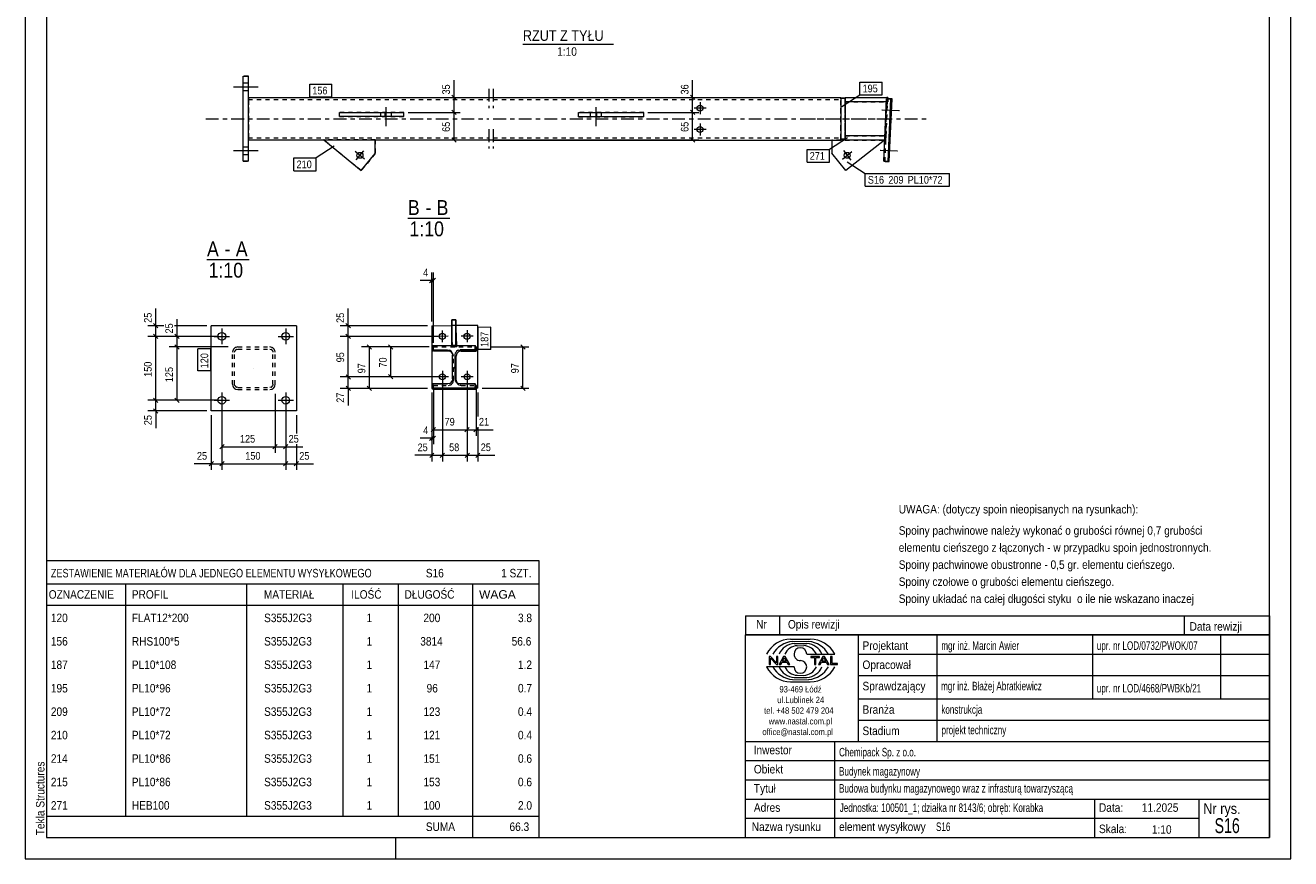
# Model space of a CAD drawing. Header units: millimetres. Extents: x 0 to 297, y 0 to 420.
# Tile 1 of 2: x 0 to 297, y 0 to 196. Entities that reach past the tile are written whole.
import ezdxf

# ---------------------------------------------------------------- set-up
doc = ezdxf.new("R2010")
doc.units = ezdxf.units.MM
for name, pattern in [('XKITLINE00', [0]), ('XKITLINE01', [4, 1, -1, 1, -1]), ('XKITLINE03', [6, 3, -1, 1, -1])]:
    doc.linetypes.add(name, pattern=pattern)
for name, color, linetype, lineweight in [('Arkusz rysunku', 3, 'Continuous', 0), ('Element', 2, 'Continuous', 0), ('Inny typ obiektu', 7, 'Continuous', 0), ('Wymiar', 4, 'Continuous', 0), ('Znak elementu', 2, 'Continuous', 0), ('Śruba', 3, 'Continuous', 0)]:
    doc.layers.add(name, color=color, linetype=linetype, lineweight=lineweight)
doc.styles.add('ARIAL', font='ARIAL.TTF')

msp = doc.modelspace()

# ---------------------------------------------------------------- linework, layer by layer
at = {"layer": 'Arkusz rysunku', "linetype": 'XKITLINE00', "lineweight": 0}
for p, q in [((0, 420), (0, 0)), ((297, 0), (297, 420)), ((5, 415), (5, 5)), ((292, 5), (292, 415)), ((5, 5), (292, 5)), ((87, 0), (87, 5)), ((0, 0), (297, 0))]:
    msp.add_line(p, q, dxfattribs=at)
at = {"layer": 'Element', "linetype": 'XKITLINE00', "lineweight": 0}
for p, q in [((51.15, 163.63), (51.15, 183.63)), ((51.15, 183.63), (52.35, 183.63)), ((51.15, 183.63), (51.15, 183.63)), ((52.35, 163.63), (52.35, 183.63)), ((52.35, 183.63), (52.35, 183.63)), ((52.35, 178.63), (108.83, 178.63)), ((109.83, 178.62), (191.44, 178.61)), ((191.44, 178.61), (191.44, 178.61)), ((191.44, 178.61), (191.44, 178.52)), ((191.44, 178.52), (191.44, 178.41)), ((191.44, 178.41), (191.44, 178)), ((191.44, 178.41), (192.44, 178.41)), ((191.44, 178.41), (191.44, 178.41)), ((192.44, 177.61), (192.44, 178.61)), ((192.44, 178.61), (202.19, 178.61)), ((201.5, 163.63), (202.17, 178.32)), ((202.17, 178.32), (203.17, 178.28)), ((202.19, 178.61), (202.18, 178.32)), ((202.46, 178.61), (202.19, 178.61)), ((202.46, 178.61), (202.44, 178.31)), ((202.5, 163.58), (203.17, 178.28)), ((202.78, 163.57), (203.45, 178.26)), ((203.17, 178.28), (203.45, 178.26)), ((191.44, 178), (191.43, 169.23)), ((192.44, 177.61), (192.43, 169.61)), ((192.44, 177.61), (192.44, 177.61)), ((202.14, 177.61), (192.44, 177.61)), ((73.78, 174.11), (73.78, 175.11)), ((73.78, 175.11), (84.44, 175.11)), ((84.44, 174.11), (73.78, 174.11)), ((84.44, 174.11), (84.44, 175.11)), ((84.44, 175.11), (88.83, 175.11)), ((88.83, 174.11), (84.44, 174.11)), ((88.83, 174.11), (88.83, 175.11)), ((88.83, 175.11), (88.83, 175.11)), ((88.83, 174.11), (88.83, 174.11)), ((129.83, 174.1), (129.83, 175.1)), ((129.83, 175.1), (134.14, 175.1)), ((129.83, 175.1), (129.83, 175.1)), ((134.14, 174.1), (129.83, 174.1)), ((129.83, 174.1), (129.83, 174.1)), ((134.14, 174.1), (134.14, 175.1)), ((134.14, 175.1), (145.15, 175.1)), ((145.15, 174.1), (134.14, 174.1)), ((145.15, 174.1), (145.15, 175.1)), ((201.77, 169.61), (192.44, 169.61)), ((192.44, 169.61), (192.44, 168.61)), ((52.35, 168.63), (108.83, 168.63)), ((70.05, 168.63), (78.83, 161.44)), ((82.13, 165.46), (82.13, 168.63)), ((109.83, 168.62), (191.43, 168.61)), ((189.33, 168.61), (189.33, 165.52)), ((191.43, 169.23), (191.43, 168.81)), ((192.43, 168.81), (191.43, 168.81)), ((191.43, 168.81), (191.44, 168.81)), ((191.43, 168.81), (191.43, 168.71)), ((191.43, 168.71), (191.43, 168.61)), ((192.44, 168.61), (191.43, 168.61)), ((191.43, 168.61), (191.44, 168.61)), ((192.44, 168.61), (192.44, 168.61)), ((201.73, 168.61), (192.44, 168.61)), ((201.67, 168.61), (192.55, 161.44)), ((52.35, 163.63), (51.15, 163.63)), ((51.15, 163.63), (51.15, 163.63)), ((52.35, 163.63), (52.35, 163.63)), ((78.83, 161.44), (82.13, 165.46)), ((82.13, 165.46), (82.13, 165.46)), ((192.55, 161.44), (189.33, 165.52)), ((202.5, 163.58), (201.5, 163.63)), ((202.78, 163.57), (202.5, 163.58)), ((78.83, 161.44), (78.83, 161.44)), ((43.63, 105.06), (43.63, 125.06)), ((63.63, 125.06), (43.63, 125.06)), ((63.63, 125.06), (63.63, 105.06)), ((95.38, 125.06), (100.08, 125.07)), ((95.38, 125.06), (95.4, 110.35)), ((100.08, 126.45), (101.08, 126.43)), ((100.08, 120.41), (100.08, 126.45)), ((101.08, 126.43), (100.08, 126.45)), ((100.08, 126.45), (100.08, 120.41)), ((101.27, 120.41), (101.08, 126.43)), ((101.08, 126.43), (101.08, 120.41)), ((101.08, 120.41), (101.08, 126.43)), ((106.18, 125.07), (101.12, 125.07)), ((106.2, 110.36), (106.18, 125.07)), ((95.58, 119.41), (95.58, 120.41)), ((95.58, 120.41), (105.59, 120.41)), ((95.58, 120.41), (95.58, 119.41)), ((95.58, 120.41), (105.59, 120.41)), ((95.78, 119.07), (95.58, 119.41)), ((95.58, 119.41), (99.09, 119.41)), ((95.58, 119.41), (99.09, 119.41)), ((99.28, 119.07), (95.78, 119.07)), ((99.09, 119.41), (99.54, 119.32)), ((99.09, 119.41), (99.54, 119.32)), ((99.74, 118.98), (99.28, 119.07)), ((101.08, 120.41), (100.08, 120.41)), ((100.08, 120.41), (101.08, 120.41)), ((101.63, 119.32), (102.09, 119.41)), ((101.63, 119.32), (102.09, 119.41)), ((102.29, 119.07), (101.83, 118.98)), ((105.59, 119.41), (102.09, 119.41)), ((102.09, 119.41), (105.59, 119.41)), ((102.29, 119.07), (105.79, 119.07)), ((105.79, 120.07), (105.59, 120.41)), ((105.59, 120.41), (105.59, 119.41)), ((105.59, 119.41), (105.59, 120.41)), ((105.79, 119.07), (105.59, 119.41)), ((105.79, 120.07), (105.79, 119.07)), ((100.2, 118.67), (100.29, 118.21)), ((100.2, 118.67), (100.29, 118.21)), ((100.29, 112.6), (100.29, 118.21)), ((100.29, 112.6), (100.29, 118.21)), ((100.89, 118.21), (100.98, 118.67)), ((100.89, 118.21), (100.98, 118.67)), ((100.89, 112.6), (100.89, 118.21)), ((100.89, 112.6), (100.89, 118.21)), ((101.18, 118.33), (101.09, 117.87)), ((101.09, 112.26), (101.09, 117.87)), ((95.4, 110.35), (95.62, 110.35)), ((95.59, 111.4), (99.1, 111.4)), ((95.6, 110.4), (95.59, 111.4)), ((99.1, 111.4), (95.59, 111.4)), ((95.59, 111.4), (95.6, 110.4)), ((95.79, 110.06), (95.6, 110.4)), ((105.6, 110.4), (95.6, 110.4)), ((95.6, 110.4), (105.6, 110.4)), ((105.8, 110.06), (95.79, 110.06)), ((99.55, 111.49), (99.1, 111.4)), ((99.55, 111.49), (99.1, 111.4)), ((100.29, 112.6), (100.2, 112.14)), ((100.29, 112.6), (100.2, 112.14)), ((100.99, 112.14), (100.89, 112.6)), ((100.99, 112.14), (100.89, 112.6)), ((101.09, 112.26), (101.17, 111.87)), ((102.1, 111.4), (101.64, 111.49)), ((102.1, 111.4), (101.64, 111.49)), ((102.1, 111.4), (105.6, 111.4)), ((105.6, 111.4), (102.1, 111.4)), ((105.8, 111.06), (105.6, 111.4)), ((105.6, 111.4), (105.6, 110.4)), ((105.6, 110.4), (105.6, 111.4)), ((105.8, 110.06), (105.6, 110.4)), ((105.8, 111.06), (105.8, 110.06)), ((106.2, 110.36), (105.8, 110.36)), ((63.63, 105.06), (43.63, 105.06))]:
    msp.add_line(p, q, dxfattribs=at)
at = {"layer": 'Element', "linetype": 'XKITLINE01', "lineweight": 0}
for p, q in [((51.15, 163.63), (51.15, 183.63)), ((52.35, 183.63), (51.15, 183.63)), ((52.35, 163.63), (52.35, 183.63)), ((52.35, 178.63), (52.35, 178.63)), ((52.35, 178.53), (52.35, 178.63)), ((52.35, 178.63), (52.35, 178.53)), ((52.35, 178.26), (52.35, 178.53)), ((52.35, 178.53), (52.35, 178.26)), ((52.35, 178.26), (52.35, 169.4)), ((52.35, 178.26), (52.35, 168.99)), ((191.44, 178.52), (191.44, 178.61)), ((191.44, 178.25), (191.44, 178.52)), ((191.44, 168.81), (191.44, 178.41)), ((192.44, 178.41), (191.44, 178.41)), ((191.44, 178.41), (191.44, 178.25)), ((191.44, 178.25), (191.44, 178)), ((191.44, 178.25), (191.44, 169.33)), ((192.44, 178.61), (202.46, 178.61)), ((192.44, 178.41), (192.44, 177.61)), ((192.44, 168.81), (192.44, 178.41)), ((192.44, 178.41), (192.44, 178.41)), ((201.78, 163.61), (202.45, 178.31)), ((202.18, 178.32), (202.15, 177.61)), ((202.45, 178.31), (202.17, 178.32)), ((202.44, 178.31), (202.41, 177.61)), ((203.45, 178.26), (202.45, 178.31)), ((52.35, 169.35), (52.35, 178.13)), ((52.35, 178.13), (52.35, 178.13)), ((52.35, 178.13), (108.83, 178.13)), ((52.35, 178.13), (52.35, 178.07)), ((52.35, 178.07), (52.35, 177.91)), ((52.35, 177.91), (52.35, 169.13)), ((109.83, 178.12), (191.44, 178.11)), ((191.44, 178.11), (191.43, 169.33)), ((191.44, 178), (191.43, 169.23)), ((191.44, 178.11), (191.44, 178.11)), ((191.44, 178.11), (191.44, 178.06)), ((191.44, 178.06), (191.44, 177.89)), ((191.44, 169.11), (191.44, 177.89)), ((192.44, 169.61), (192.44, 177.61)), ((192.44, 177.61), (192.44, 177.61)), ((192.44, 177.61), (192.44, 177.61)), ((192.44, 177.61), (202.24, 177.61)), ((202.41, 177.61), (192.44, 177.61)), ((201.96, 170.81), (202.22, 176.41)), ((201.98, 170.81), (202.23, 176.41)), ((202.15, 177.61), (202.14, 177.61)), ((202.15, 177.61), (202.24, 177.61)), ((202.23, 176.87), (202.22, 176.41)), ((202.25, 177.26), (202.23, 176.87)), ((202.23, 176.41), (202.26, 176.87)), ((202.24, 177.61), (202.25, 177.52)), ((202.25, 177.52), (202.25, 177.26)), ((202.26, 176.87), (202.28, 177.26)), ((202.28, 177.26), (202.3, 177.52)), ((202.3, 177.52), (202.32, 177.61)), ((202.41, 177.61), (202.32, 177.61)), ((88.83, 175.11), (73.78, 175.11)), ((73.78, 174.11), (88.83, 174.11)), ((88.83, 174.11), (88.83, 175.11)), ((129.83, 174.1), (129.83, 175.1)), ((145.15, 175.1), (129.83, 175.1)), ((129.83, 174.1), (145.15, 174.1)), ((52.35, 168.99), (52.35, 169.4)), ((52.35, 169.19), (52.35, 169.35)), ((191.43, 169.17), (191.43, 169.33)), ((191.44, 168.71), (191.44, 169.33)), ((192.43, 169.61), (192.43, 168.81)), ((192.44, 170.36), (192.44, 169.71)), ((192.44, 169.71), (192.44, 169.61)), ((192.44, 169.61), (201.88, 169.61)), ((192.44, 169.61), (202.05, 169.61)), ((201.74, 168.61), (201.78, 169.61)), ((201.78, 169.61), (201.77, 169.61)), ((201.88, 169.61), (201.78, 169.61)), ((201.89, 169.71), (201.88, 169.61)), ((201.91, 169.97), (201.89, 169.71)), ((201.94, 170.36), (201.91, 169.97)), ((201.96, 170.81), (201.94, 170.36)), ((201.95, 169.97), (201.96, 170.36)), ((201.95, 169.71), (201.95, 169.97)), ((201.95, 169.61), (201.95, 169.71)), ((202.05, 169.61), (201.95, 169.61)), ((201.96, 170.36), (201.98, 170.81)), ((202, 168.61), (202.05, 169.61)), ((52.35, 169.13), (52.35, 169.19)), ((52.35, 169.13), (52.35, 169.13)), ((52.35, 169.13), (108.83, 169.13)), ((52.35, 168.99), (52.35, 168.72)), ((52.35, 168.72), (52.35, 168.99)), ((52.35, 168.72), (52.35, 168.63)), ((52.35, 168.63), (52.35, 168.72)), ((52.35, 168.63), (52.35, 168.63)), ((70.05, 168.63), (82.13, 168.63)), ((78.83, 161.44), (70.05, 168.63)), ((70.05, 168.63), (70.05, 168.63)), ((82.13, 168.63), (70.05, 168.63)), ((82.13, 168.63), (82.13, 165.46)), ((82.13, 168.63), (82.13, 168.63)), ((109.83, 169.12), (191.44, 169.11)), ((191.43, 168.61), (189.33, 168.61)), ((191.43, 169.23), (191.43, 168.81)), ((191.43, 169.11), (191.43, 169.17)), ((191.43, 169.11), (191.44, 169.11)), ((191.44, 168.81), (192.44, 168.81)), ((191.44, 168.61), (191.44, 168.71)), ((192.44, 168.81), (192.43, 168.81)), ((192.44, 168.61), (201.67, 168.61)), ((192.44, 168.61), (192.44, 168.61)), ((192.44, 168.61), (202, 168.61)), ((201.74, 168.61), (201.73, 168.61)), ((201.74, 168.61), (202, 168.61)), ((51.15, 163.63), (52.35, 163.63)), ((82.13, 165.46), (78.83, 161.44)), ((201.5, 163.63), (201.78, 163.61)), ((201.78, 163.61), (202.78, 163.57)), ((100.28, 120.08), (100.08, 126.45)), ((101.12, 125.07), (100.08, 125.07)), ((48.73, 119.29), (48.63, 118.81)), ((48.63, 111.31), (48.63, 118.81)), ((49.13, 118.81), (49.19, 119.09)), ((49.13, 111.31), (49.13, 118.81)), ((49.88, 120.06), (49.4, 119.96)), ((49.6, 119.5), (49.88, 119.56)), ((49.88, 120.06), (57.38, 120.06)), ((49.88, 119.56), (57.38, 119.56)), ((57.86, 119.96), (57.38, 120.06)), ((57.38, 119.56), (57.67, 119.5)), ((58.08, 119.09), (58.13, 118.81)), ((58.13, 111.31), (58.13, 118.81)), ((58.63, 118.81), (58.54, 119.29)), ((58.63, 111.31), (58.63, 118.81)), ((95.78, 120.07), (95.58, 120.41)), ((95.78, 119.07), (95.78, 120.07)), ((95.78, 120.07), (105.79, 120.07)), ((100.28, 120.08), (100.08, 120.41)), ((101.28, 120.08), (100.28, 120.08)), ((101.28, 120.08), (101.08, 120.41)), ((101.28, 120.08), (101.27, 120.41)), ((100.39, 118.33), (100.2, 118.67)), ((100.49, 117.87), (100.39, 118.33)), ((100.49, 112.26), (100.49, 117.87)), ((48.63, 111.31), (48.73, 110.83)), ((49.19, 111.02), (49.13, 111.31)), ((49.4, 110.15), (49.88, 110.06)), ((49.88, 110.56), (49.6, 110.61)), ((49.88, 110.56), (57.38, 110.56)), ((49.88, 110.06), (57.38, 110.06)), ((57.67, 110.61), (57.38, 110.56)), ((57.38, 110.06), (57.86, 110.15)), ((58.13, 111.31), (58.08, 111.02)), ((58.54, 110.83), (58.63, 111.31)), ((95.79, 111.06), (95.59, 111.4)), ((105.8, 110.36), (95.62, 110.35)), ((95.79, 110.06), (95.79, 111.06)), ((95.79, 111.06), (99.29, 111.06)), ((99.29, 111.06), (99.75, 111.15)), ((100.4, 111.8), (100.49, 112.26)), ((101.19, 111.8), (100.99, 112.14)), ((101.17, 111.87), (101.19, 111.8)), ((101.84, 111.15), (102.3, 111.06)), ((102.3, 111.06), (105.8, 111.06))]:
    msp.add_line(p, q, dxfattribs=at)
at = {"layer": 'Element', "linetype": 'XKITLINE03', "lineweight": 0}
for p, q in [((108.83, 180.63), (108.83, 176.12)), ((109.83, 180.63), (109.83, 176.12)), ((42.35, 173.63), (108.83, 173.63)), ((109.83, 173.62), (201.44, 173.61)), ((182.44, 173.61), (212.1, 173.61)), ((108.83, 171.13), (108.83, 166.62)), ((109.83, 171.13), (109.83, 166.62)), ((53.63, 115.06), (53.63, 115.06)), ((100.59, 115.41), (101.05, 114.61))]:
    msp.add_line(p, q, dxfattribs=at)
at = {"layer": 'Element', "linetype": 'XKITLINE01', "lineweight": 0}
for centre, radius, start, end in [((49.88, 118.81), 1.25, 112.5024, 157.5024), ((49.88, 118.81), 0.75, 112.5024, 157.5024), ((57.38, 118.81), 0.75, 22.5024, 67.5024), ((57.38, 118.81), 1.25, 22.5024, 67.5024), ((99.28, 117.86), 1.2, 22.5429, 38.5837), ((49.88, 111.31), 1.25, 202.5024, 247.5024), ((49.88, 111.31), 0.75, 202.5024, 247.5024), ((57.38, 111.31), 0.75, 292.5024, 337.5024), ((57.38, 111.31), 1.25, 292.5024, 337.5024), ((99.29, 112.26), 1.2, 292.5301, 337.5823), ((102.3, 112.26), 1.2, 202.5429, 247.4907)]:
    msp.add_arc(centre, radius, start, end, dxfattribs=at)
at = {"layer": 'Element', "linetype": 'XKITLINE00', "lineweight": 0}
for centre, start, end in [((99.08, 118.21), 22.5429, 67.4907), ((99.08, 118.21), 22.5429, 67.4907), ((99.28, 117.86), 38.5837, 67.4907), ((102.09, 118.21), 112.5301, 157.5823), ((102.09, 118.21), 112.5301, 157.5823), ((102.29, 117.87), 112.5301, 157.5823), ((99.1, 112.6), 292.5301, 337.5823), ((99.1, 112.6), 292.5301, 337.5823), ((102.1, 112.6), 202.5429, 247.4907), ((102.1, 112.6), 202.5429, 247.4907)]:
    msp.add_arc(centre, 1.2, start, end, dxfattribs=at)
at = {"layer": 'Inny typ obiektu', "linetype": 'XKITLINE00', "lineweight": 0}
for p, q in [((116.78, 191.13), (138.08, 191.13)), ((89.78, 150.28), (99.66, 150.28)), ((42.64, 140.58), (52.52, 140.58)), ((5, 70), (5, 64.5)), ((5, 70), (120.5, 70)), ((120.5, 70), (120.5, 64.5)), ((5, 64.5), (5, 59.5)), ((5, 64.5), (120.5, 64.5)), ((23.5, 64.5), (23.5, 59.5)), ((52, 59.5), (52, 64.5)), ((74.5, 64.5), (74.5, 59.5)), ((87.5, 64.5), (87.5, 59.5)), ((105, 64.5), (105, 59.5)), ((120.5, 64.5), (120.5, 59.5)), ((5, 59.5), (120.5, 59.5)), ((5, 59.5), (5, 54)), ((23.5, 59.5), (23.5, 54)), ((52, 54), (52, 59.5)), ((74.5, 59.5), (74.5, 54)), ((87.5, 59.5), (87.5, 54)), ((105, 59.5), (105, 54)), ((120.5, 59.5), (120.5, 54)), ((169, 57), (169, 52.5)), ((169, 57), (292, 57)), ((177, 57), (177, 52.5)), ((272, 57), (272, 52.5)), ((292, 57), (292, 52.5)), ((5, 54), (5, 48.5)), ((23.5, 54), (23.5, 48.5)), ((52, 48.5), (52, 54)), ((74.5, 54), (74.5, 48.5)), ((87.5, 54), (87.5, 48.5)), ((105, 54), (105, 48.5)), ((120.5, 54), (120.5, 48.5)), ((292, 52.5), (169, 52.5)), ((169, 5), (169, 52.5)), ((169, 52.5), (292, 52.5)), ((179.62, 51.49), (184.23, 51.5)), ((180.07, 50.99), (183.86, 51)), ((180.46, 50.49), (183.45, 50.49)), ((195.5, 52.5), (195.5, 27.5)), ((214, 27.5), (214, 52.5)), ((250.5, 52.5), (250.5, 37.5)), ((280.5, 52.5), (280.5, 37.5)), ((292, 52.5), (292, 5)), ((5, 48.5), (5, 43)), ((23.5, 48.5), (23.5, 43)), ((52, 43), (52, 48.5)), ((74.5, 48.5), (74.5, 43)), ((87.5, 48.5), (87.5, 43)), ((105, 48.5), (105, 43)), ((120.5, 48.5), (120.5, 43)), ((181.2, 49.98), (182.73, 49.99)), ((183.42, 47.99), (189.98, 47.99)), ((195.5, 48), (292, 48)), ((180.43, 45.01), (174, 45.01)), ((174.93, 47.44), (174.57, 47.44)), ((174.57, 47.44), (174.57, 45.56)), ((174.57, 45.56), (174.9, 45.56)), ((174.9, 47.04), (176.29, 45.56)), ((174.9, 45.56), (174.9, 47.04)), ((176.31, 45.96), (174.93, 47.44)), ((176.29, 45.56), (176.65, 45.56)), ((176.65, 47.44), (176.31, 47.44)), ((176.31, 47.44), (176.31, 45.96)), ((176.65, 45.56), (176.65, 47.44)), ((177.96, 47.44), (176.94, 45.56)), ((176.94, 45.56), (177.31, 45.56)), ((177.31, 45.56), (177.61, 46.13)), ((177.61, 46.13), (178.71, 46.13)), ((177.71, 46.33), (178.14, 47.24)), ((178.6, 46.33), (177.71, 46.33)), ((178.33, 47.44), (177.96, 47.44)), ((178.14, 47.24), (178.6, 46.33)), ((179.41, 45.56), (178.33, 47.44)), ((178.71, 46.13), (179.02, 45.56)), ((179.02, 45.56), (179.41, 45.56)), ((186.43, 47.44), (184.34, 47.44)), ((184.34, 47.44), (184.34, 47.22)), ((184.34, 47.22), (185.21, 47.22)), ((185.21, 47.22), (185.21, 45.56)), ((185.21, 45.56), (185.56, 45.56)), ((185.56, 45.56), (185.56, 47.22)), ((185.56, 47.22), (186.43, 47.22)), ((187.21, 47.44), (186.2, 45.56)), ((186.2, 45.56), (186.57, 45.56)), ((186.43, 47.22), (186.43, 47.44)), ((186.57, 45.56), (186.86, 46.13)), ((186.86, 46.13), (187.96, 46.13)), ((186.96, 46.33), (187.39, 47.24)), ((187.86, 46.33), (186.96, 46.33)), ((187.59, 47.44), (187.21, 47.44)), ((187.4, 47.24), (187.39, 47.24)), ((187.4, 47.24), (187.86, 46.33)), ((188.67, 45.56), (187.59, 47.44)), ((187.96, 46.13), (188.27, 45.56)), ((188.27, 45.56), (188.67, 45.56)), ((189.36, 47.44), (189.01, 47.44)), ((189.01, 47.44), (189.01, 45.56)), ((189.01, 45.56), (190.66, 45.56)), ((189.36, 45.78), (189.36, 47.44)), ((190.66, 45.78), (189.36, 45.78)), ((190.66, 45.56), (190.66, 45.78)), ((5, 43), (5, 37.5)), ((23.5, 43), (23.5, 37.5)), ((52, 37.5), (52, 43)), ((74.5, 43), (74.5, 37.5)), ((87.5, 43), (87.5, 37.5)), ((105, 43), (105, 37.5)), ((120.5, 43), (120.5, 37.5)), ((180.07, 42.01), (183.86, 42)), ((180.46, 42.51), (183.45, 42.51)), ((181.2, 43.02), (182.73, 43.01)), ((195.5, 43), (292, 43)), ((179.62, 41.51), (184.23, 41.5)), ((5, 37.5), (5, 32)), ((23.5, 37.5), (23.5, 32)), ((52, 32), (52, 37.5)), ((74.5, 37.5), (74.5, 32)), ((87.5, 37.5), (87.5, 32)), ((105, 37.5), (105, 32)), ((120.5, 37.5), (120.5, 32)), ((195.5, 37.5), (292, 37.5)), ((5, 32), (5, 26.5)), ((23.5, 32), (23.5, 26.5)), ((52, 26.5), (52, 32)), ((74.5, 32), (74.5, 26.5)), ((87.5, 32), (87.5, 26.5)), ((105, 32), (105, 26.5)), ((120.5, 32), (120.5, 26.5)), ((195.5, 32.5), (292, 32.5)), ((169, 27.5), (292, 27.5)), ((190, 5), (190, 27.5)), ((5, 26.5), (5, 21)), ((23.5, 26.5), (23.5, 21)), ((52, 21), (52, 26.5)), ((74.5, 26.5), (74.5, 21)), ((87.5, 26.5), (87.5, 21)), ((105, 26.5), (105, 21)), ((120.5, 26.5), (120.5, 21)), ((5, 21), (5, 15.5)), ((23.5, 21), (23.5, 15.5)), ((52, 15.5), (52, 21)), ((74.5, 21), (74.5, 15.5)), ((87.5, 21), (87.5, 15.5)), ((105, 21), (105, 15.5)), ((120.5, 21), (120.5, 15.5)), ((169, 23), (292, 23)), ((169, 18.5), (292, 18.5)), ((5, 15.5), (5, 10)), ((23.5, 15.5), (23.5, 10)), ((52, 10), (52, 15.5)), ((74.5, 15.5), (74.5, 10)), ((87.5, 15.5), (87.5, 10)), ((105, 15.5), (105, 10)), ((120.5, 15.5), (120.5, 10)), ((169, 14), (292, 14)), ((251, 5), (251, 14)), ((275.5, 5), (275.5, 14)), ((5, 10), (5, 5)), ((5, 10), (120.5, 10)), ((105, 10), (105, 5)), ((120.5, 10), (120.5, 5)), ((169, 9.5), (275.5, 9.5)), ((5, 5), (120.5, 5)), ((169, 5), (292, 5))]:
    msp.add_line(p, q, dxfattribs=at)
for centre, radius, start, end in [((179.72, 45.08), 6.42, 90.8317, 153.0136), ((180.67, 45), 6.02, 95.7347, 150.2266), ((183.22, 46.41), 4.08, 22.7023, 86.7527), ((183.24, 44.98), 6.04, 29.8256, 84.1252), ((184.25, 45.07), 6.43, 27.0191, 90.199), ((180.7, 46.42), 4.07, 93.3428, 157.3393), ((181.33, 46.6), 3.38, 92.229, 155.8008), ((181.92, 47.99), 1.49, 0.0741, 179.9259), ((181.92, 47.99), 1.49, 179.9259, 270), ((182.59, 46.6), 3.39, 24.2351, 87.5913), ((179.72, 47.92), 6.42, 206.9864, 269.1683), ((180.67, 48), 6.02, 209.7734, 264.2653), ((180.7, 46.58), 4.07, 202.6607, 266.6572), ((181.33, 46.4), 3.38, 204.1992, 267.771), ((181.92, 45.01), 1.49, 180.0741, 359.9259), ((181.92, 45), 1.49, 0.0741, 90), ((182.59, 46.4), 3.39, 272.4087, 335.7649), ((183.22, 46.59), 4.08, 273.2473, 337.2977), ((183.24, 48.02), 6.04, 275.8748, 330.1744), ((184.25, 47.93), 6.43, 269.801, 332.9809)]:
    msp.add_arc(centre, radius, start, end, dxfattribs=at)
at = {"layer": 'Wymiar', "linetype": 'XKITLINE00', "lineweight": 0}
for p, q in [((100.62, 178.63), (100.62, 182.65)), ((100.62, 178.63), (100.62, 182.65)), ((156.62, 178.63), (156.62, 182.65)), ((156.62, 178.63), (156.62, 182.65)), ((53.35, 178.63), (102.06, 178.63)), ((53.35, 178.63), (158.06, 178.63)), ((100.11, 179.14), (101.13, 178.12)), ((100.62, 175.11), (100.62, 178.63)), ((156.11, 179.14), (157.13, 178.12)), ((156.62, 175.1), (156.62, 178.63)), ((100.11, 175.62), (101.13, 174.6)), ((100.11, 175.62), (101.13, 174.6)), ((156.11, 175.6), (157.13, 174.59)), ((156.11, 175.6), (157.13, 174.59)), ((89.83, 175.11), (102.06, 175.11)), ((89.83, 175.11), (102.06, 175.11)), ((100.62, 168.63), (100.62, 175.11)), ((146.15, 175.1), (158.06, 175.1)), ((146.15, 175.1), (158.06, 175.1)), ((156.62, 168.63), (156.62, 175.1)), ((53.35, 168.63), (102.06, 168.63)), ((53.35, 168.63), (158.06, 168.63)), ((100.11, 169.14), (101.13, 168.12)), ((156.11, 169.14), (157.13, 168.12)), ((95.38, 126.06), (95.38, 137.52)), ((95.78, 121.07), (95.78, 137.52)), ((95.38, 135.66), (92.69, 135.66)), ((95.38, 135.66), (92.69, 135.66)), ((95.89, 136.17), (94.87, 135.15)), ((96.29, 136.17), (95.27, 135.15)), ((95.38, 135.66), (95.78, 135.66)), ((30.62, 125.06), (30.62, 129.08)), ((30.62, 125.06), (30.62, 129.08)), ((75.78, 125.04), (75.77, 129.06)), ((75.78, 125.04), (75.77, 129.06)), ((32.5, 125.06), (28.76, 125.06)), ((30.11, 125.57), (31.13, 124.55)), ((30.62, 122.56), (30.62, 125.06)), ((42.63, 125.06), (35.02, 125.06)), ((35.62, 122.56), (35.62, 126.58)), ((35.62, 122.56), (35.62, 126.58)), ((94.38, 125.06), (73.92, 125.03)), ((75.27, 125.55), (76.29, 124.53)), ((75.78, 122.54), (75.78, 125.04)), ((45.13, 122.56), (28.76, 122.56)), ((45.13, 122.56), (28.76, 122.56)), ((30.11, 123.07), (31.13, 122.05)), ((30.11, 123.07), (31.13, 122.05)), ((30.62, 107.56), (30.62, 122.56)), ((45.13, 122.56), (33.76, 122.56)), ((35.11, 123.07), (36.13, 122.05)), ((35.62, 120.06), (35.62, 122.56)), ((96.88, 122.56), (73.92, 122.53)), ((96.88, 122.56), (73.92, 122.53)), ((75.27, 123.05), (76.29, 122.03)), ((75.27, 123.05), (76.29, 122.03)), ((75.79, 113.04), (75.78, 122.54)), ((47.63, 120.06), (33.76, 120.06)), ((47.63, 120.06), (33.76, 120.06)), ((35.11, 120.57), (36.13, 119.55)), ((35.11, 120.57), (36.13, 119.55)), ((35.62, 107.56), (35.62, 120.06)), ((94.78, 120.07), (78.92, 120.07)), ((80.27, 120.58), (81.29, 119.56)), ((80.78, 110.35), (80.78, 120.07)), ((94.78, 120.07), (83.92, 120.07)), ((85.27, 120.58), (86.29, 119.56)), ((85.78, 113.06), (85.78, 120.07)), ((109.28, 120.07), (118.22, 120.07)), ((116.27, 120.58), (117.29, 119.56)), ((116.78, 110.36), (116.78, 120.07)), ((96.89, 113.06), (73.93, 113.03)), ((96.89, 113.06), (73.93, 113.03)), ((75.28, 113.55), (76.3, 112.53)), ((75.28, 113.55), (76.3, 112.53)), ((75.8, 110.33), (75.79, 113.04)), ((96.89, 113.06), (83.92, 113.06)), ((85.27, 113.57), (86.29, 112.55)), ((94.4, 110.35), (73.94, 110.32)), ((75.29, 110.84), (76.31, 109.82)), ((75.8, 110.33), (75.8, 106.31)), ((75.8, 110.33), (75.8, 106.31)), ((94.4, 110.35), (78.92, 110.35)), ((80.27, 110.86), (81.29, 109.84)), ((95.79, 110.06), (95.79, 97.22)), ((95.79, 110.06), (95.79, 99.22)), ((97.89, 112.06), (97.92, 93.22)), ((97.89, 112.06), (97.92, 93.22)), ((103.69, 112.07), (103.72, 93.22)), ((103.69, 112.07), (103.72, 93.22)), ((103.69, 112.07), (103.69, 99.22)), ((103.69, 112.07), (103.69, 99.22)), ((105.8, 110.06), (105.8, 99.22)), ((107.2, 110.36), (118.22, 110.36)), ((116.27, 110.87), (117.29, 109.86)), ((45.13, 107.56), (28.76, 107.56)), ((45.13, 107.56), (28.76, 107.56)), ((30.11, 108.07), (31.13, 107.05)), ((30.11, 108.07), (31.13, 107.05)), ((30.62, 105.06), (30.62, 107.56)), ((45.13, 107.56), (33.76, 107.56)), ((35.11, 108.07), (36.13, 107.05)), ((58.63, 109.06), (58.63, 95.22)), ((58.63, 109.06), (58.63, 95.22)), ((95.4, 109.35), (95.42, 93.21)), ((95.4, 109.35), (95.4, 97.22)), ((106.2, 109.36), (106.2, 103.78)), ((42.63, 105.06), (28.76, 105.06)), ((30.11, 105.57), (31.13, 104.55)), ((30.62, 105.06), (30.62, 101.04)), ((30.62, 105.06), (30.62, 101.04)), ((43.63, 104.06), (43.63, 91.22)), ((46.13, 106.56), (46.13, 91.22)), ((46.13, 106.56), (46.13, 91.22)), ((46.13, 106.56), (46.13, 95.22)), ((61.13, 106.56), (61.13, 91.22)), ((61.13, 106.56), (61.13, 91.22)), ((61.13, 106.56), (61.13, 95.22)), ((63.63, 104.06), (63.63, 99.78)), ((96.3, 101.17), (95.28, 100.15)), ((104.2, 101.17), (103.18, 100.15)), ((104.2, 101.17), (103.18, 100.15)), ((106.31, 101.17), (105.29, 100.15)), ((106.21, 101.26), (106.22, 93.23)), ((95.4, 98.66), (92.71, 98.66)), ((95.4, 98.66), (92.71, 98.66)), ((95.91, 99.17), (94.89, 98.15)), ((96.3, 99.17), (95.28, 98.15)), ((95.4, 98.66), (95.79, 98.66)), ((95.79, 100.66), (103.69, 100.66)), ((103.69, 100.66), (105.8, 100.66)), ((105.8, 100.66), (109.82, 100.66)), ((105.8, 100.66), (109.82, 100.66)), ((46.64, 97.17), (45.62, 96.15)), ((46.13, 96.66), (58.63, 96.66)), ((59.14, 97.17), (58.12, 96.15)), ((59.14, 97.17), (58.12, 96.15)), ((58.63, 96.66), (61.13, 96.66)), ((61.64, 97.17), (60.62, 96.15)), ((61.13, 96.66), (65.15, 96.66)), ((61.13, 96.66), (65.15, 96.66)), ((63.63, 97.26), (63.63, 91.22)), ((95.92, 95.16), (94.91, 94.14)), ((98.42, 95.17), (97.41, 94.15)), ((98.42, 95.17), (97.41, 94.15)), ((104.22, 95.17), (103.21, 94.15)), ((104.22, 95.17), (103.21, 94.15)), ((106.72, 95.18), (105.71, 94.16)), ((43.63, 92.66), (39.61, 92.66)), ((43.63, 92.66), (39.61, 92.66)), ((44.14, 93.17), (43.12, 92.15)), ((43.63, 92.66), (46.13, 92.66)), ((46.64, 93.17), (45.62, 92.15)), ((46.64, 93.17), (45.62, 92.15)), ((46.13, 92.66), (61.13, 92.66)), ((61.64, 93.17), (60.62, 92.15)), ((61.64, 93.17), (60.62, 92.15)), ((61.13, 92.66), (63.63, 92.66)), ((64.14, 93.17), (63.12, 92.15)), ((63.63, 92.66), (67.65, 92.66)), ((63.63, 92.66), (67.65, 92.66)), ((95.41, 94.65), (91.39, 94.65)), ((95.41, 94.65), (91.39, 94.65)), ((95.41, 94.65), (97.91, 94.66)), ((97.91, 94.66), (103.71, 94.66)), ((103.71, 94.66), (106.21, 94.67)), ((106.21, 94.67), (110.23, 94.67)), ((106.21, 94.67), (110.23, 94.67))]:
    msp.add_line(p, q, dxfattribs=at)
at = {"layer": 'Znak elementu', "linetype": 'XKITLINE00', "lineweight": 0}
for p, q in [((66.75, 181.73), (71.96, 181.73)), ((66.75, 178.73), (66.75, 181.73)), ((71.96, 178.73), (71.96, 181.73)), ((195.91, 182.21), (201.11, 182.21)), ((195.91, 179.21), (195.91, 182.21)), ((201.11, 179.21), (201.11, 182.21)), ((66.75, 178.73), (71.96, 178.73)), ((191.66, 176.47), (195.91, 179.21)), ((195.91, 179.21), (201.11, 179.21)), ((72.51, 167.15), (68.27, 164.41)), ((183.51, 166.4), (188.72, 166.4)), ((183.51, 163.4), (183.51, 166.4)), ((192.96, 169.14), (188.72, 166.4)), ((188.72, 163.4), (188.72, 166.4)), ((63.06, 164.41), (68.27, 164.41)), ((63.06, 161.41), (63.06, 164.41)), ((68.27, 161.41), (68.27, 164.41)), ((183.51, 163.4), (188.72, 163.4)), ((192.9, 163.52), (197.15, 160.78)), ((63.06, 161.41), (68.27, 161.41)), ((197.15, 160.78), (216.91, 160.78)), ((197.15, 157.78), (197.15, 160.78)), ((216.91, 157.78), (216.91, 160.78)), ((197.15, 157.78), (216.91, 157.78)), ((109.28, 124.68), (106.28, 124.67)), ((106.28, 119.47), (106.28, 124.67)), ((109.28, 119.47), (109.28, 124.68)), ((40.53, 114.45), (40.53, 119.66)), ((43.53, 119.66), (40.53, 119.66)), ((43.53, 114.45), (43.53, 119.66)), ((109.28, 119.47), (106.28, 119.47)), ((43.53, 114.45), (40.53, 114.45))]:
    msp.add_line(p, q, dxfattribs=at)
at = {"layer": 'Śruba', "linetype": 'XKITLINE00', "lineweight": 0}
for p, q in [((51.15, 182.03), (52.35, 182.03)), ((51.15, 182.03), (52.35, 182.03)), ((48.85, 181.13), (54.65, 181.13)), ((48.85, 181.13), (54.65, 181.13)), ((51.15, 180.23), (52.35, 180.23)), ((51.15, 180.23), (52.35, 180.23)), ((84.69, 171.86), (84.69, 176.36)), ((133.95, 171.85), (133.95, 176.35)), ((159.77, 176.09), (156.97, 176.09)), ((158.37, 177.49), (158.37, 174.69)), ((205.03, 175.48), (201.04, 175.66)), ((205.18, 175.47), (201.19, 175.65)), ((83.42, 174.11), (83.42, 175.11)), ((85.95, 174.11), (85.95, 175.11)), ((132.69, 174.1), (132.69, 175.1)), ((135.22, 174.1), (135.22, 175.1)), ((158.37, 172.49), (158.37, 169.69)), ((159.77, 171.09), (156.97, 171.09)), ((51.15, 167.03), (52.35, 167.03)), ((51.15, 167.03), (52.35, 167.03)), ((48.85, 166.13), (54.65, 166.13)), ((48.85, 166.13), (54.65, 166.13)), ((51.15, 165.23), (52.35, 165.23)), ((51.15, 165.23), (52.35, 165.23)), ((79.63, 164.15), (77.46, 165.92)), ((77.66, 163.95), (79.43, 166.12)), ((191.81, 164.16), (194.01, 165.89)), ((192.04, 166.13), (193.77, 163.93)), ((204.6, 165.99), (200.61, 166.17)), ((204.75, 165.98), (200.76, 166.16)), ((44.33, 122.56), (47.93, 122.56)), ((46.13, 124.36), (46.13, 120.76)), ((59.33, 122.56), (62.93, 122.56)), ((61.13, 124.36), (61.13, 120.76)), ((99.28, 122.57), (96.48, 122.56)), ((97.88, 123.96), (97.88, 121.16)), ((105.08, 122.57), (102.28, 122.57)), ((103.68, 123.97), (103.68, 121.17)), ((99.29, 113.07), (96.49, 113.06)), ((97.89, 114.46), (97.89, 111.66)), ((105.09, 113.07), (102.29, 113.07)), ((103.69, 114.47), (103.69, 111.67)), ((44.33, 107.56), (47.93, 107.56)), ((46.13, 109.36), (46.13, 105.76)), ((59.33, 107.56), (62.93, 107.56)), ((61.13, 109.36), (61.13, 105.76))]:
    msp.add_line(p, q, dxfattribs=at)
for centre, radius in [((158.37, 176.1), 0.7), ((158.37, 171.1), 0.7), ((78.54, 165.03), 0.7), ((192.91, 165.03), 0.7), ((46.13, 122.56), 0.9), ((61.13, 122.56), 0.9), ((97.88, 122.56), 0.7), ((103.68, 122.57), 0.7), ((97.89, 113.06), 0.7), ((103.69, 113.07), 0.7), ((46.13, 107.56), 0.9), ((61.13, 107.56), 0.9)]:
    msp.add_circle(centre, radius, dxfattribs=at)

# ---------------------------------------------------------------- texts
at = {"layer": 'Arkusz rysunku', "style": 'ARIAL', "width": 0.85}
msp.add_text('Tekla Structures', height=2, rotation=90, dxfattribs=at).set_placement((4.5, 5.5))
at = {"layer": 'Inny typ obiektu', "style": 'ARIAL'}
for s, height, width, p in [('RZUT Z TYŁU', 2.5, 0.85, (116.78, 191.88)), ('1:10', 2, 0.85, (124.84, 188.38)), ('B', 3.5, 0.85, (89.78, 151.03)), ('B', 3.5, 0.85, (96.54, 151.03)), ('-', 3.5, 0.85, (93.94, 151.03)), ('1:10', 3.5, 0.85, (90.17, 146.03)), ('A', 3.5, 0.85, (42.64, 141.33)), ('-', 3.5, 0.85, (46.8, 141.33)), ('A', 3.5, 0.85, (49.4, 141.33)), ('1:10', 3.5, 0.85, (43.03, 136.33)), ('UWAGA: (dotyczy spoin nieopisanych na rysunkach):', 2, 0.85, (205, 81)), ('Spoiny pachwinowe należy wykonać o grubości równej 0,7 grubości', 2, 0.85, (205, 76)), ('elementu cieńszego z łączonych - w przypadku spoin jednostronnych.', 2, 0.85, (205, 72)), ('ZESTAWIENIE MATERIAŁÓW DLA JEDNEGO ELEMENTU WYSYŁKOWEGO', 2, 0.765, (6, 66)), ('Spoiny pachwinowe obustronne - 0,5 gr. elementu cieńszego.', 2, 0.85, (205, 68)), ('S16', 2, 0.85, (94, 66)), ('1', 2, 0.85, (111.69, 66)), (' SZT.', 2, 0.85, (113, 66)), ('Spoiny czołowe o grubości elementu cieńszego.', 2, 0.85, (205, 64)), ('OZNACZENIE', 2, 0.85, (5.5, 61)), ('PROFIL', 2, 0.85, (25, 61)), ('MATERIAŁ', 2, 0.85, (56, 61)), ('ILOŚĆ', 2, 0.85, (76.5, 61)), ('DŁUGOŚĆ', 2, 0.85, (89, 61)), ('WAGA', 2, 1.008832, (106.5, 61)), ('Spoiny układać na całej długości styku  o ile nie wskazano inaczej', 2, 0.85, (205, 60)), ('120', 2, 0.85, (6, 55.5)), ('FLAT12*200', 2, 0.85, (25, 55.5)), ('S355J2G3', 2, 0.85, (56.04, 55.5)), ('1', 2, 0.85, (80.09, 55.5)), ('200', 2, 0.85, (93.44, 55.5)), ('3.8', 2, 0.85, (115.63, 55.5)), ('Nr', 2, 0.85, (171.54, 54)), ('Opis rewizji', 2, 0.85, (179, 54)), ('Data rewizji', 2, 0.85, (273.28, 53.5)), ('156', 2, 0.85, (6, 50)), ('RHS100*5', 2, 0.85, (25, 50)), ('S355J2G3', 2, 0.85, (56.04, 50)), ('1', 2, 0.85, (80.09, 50)), ('3814', 2, 0.85, (92.7, 50)), ('56.6', 2, 0.85, (114.15, 50)), ('Projektant', 2, 0.85, (196.5, 49)), ('mgr inż. Marcin Awier', 2, 0.68, (215, 49)), ('upr. nr LOD/0732/PWOK/07', 2, 0.68, (251.5, 49)), ('187', 2, 0.85, (6, 44.5)), ('PL10*108', 2, 0.85, (25, 44.5)), ('S355J2G3', 2, 0.85, (56.04, 44.5)), ('1', 2, 0.85, (80.09, 44.5)), ('147', 2, 0.85, (93.44, 44.5)), ('1.2', 2, 0.85, (115.63, 44.5)), ('Opracował', 2, 0.85, (196.5, 44.5)), ('Sprawdzający', 2, 0.85, (196.5, 39.5)), ('mgr inż. Błażej Abratkiewicz', 2, 0.68, (214.94, 39.5)), ('195', 2, 0.85, (6, 39)), ('PL10*96', 2, 0.85, (25, 39)), ('S355J2G3', 2, 0.85, (56.04, 39)), ('1', 2, 0.85, (80.09, 39)), ('96', 2, 0.85, (94.19, 39)), ('0.7', 2, 0.85, (115.63, 39)), ('93-469 Łódź', 1.5, 0.85, (177, 39)), ('upr. nr LOD/4668/PWBKb/21', 2, 0.68, (251.5, 39)), ('PL10*72', 2, 0.85, (25, 33.5)), ('ul.Lublinek 24', 1.5, 0.85, (176.5, 36.5)), ('Branża', 2, 0.85, (196.5, 34)), ('konstrukcja', 2, 0.68, (215, 34)), ('209', 2, 0.85, (6, 33.5)), ('S355J2G3', 2, 0.85, (56.04, 33.5)), ('1', 2, 0.85, (80.09, 33.5)), ('123', 2, 0.85, (93.44, 33.5)), ('0.4', 2, 0.85, (115.63, 33.5)), ('tel. +48 502 479 204', 1.5, 0.85, (173.41, 34)), ('www.nastal.com.pl', 1.5, 0.85, (174.5, 31.5)), ('210', 2, 0.85, (6, 28)), ('PL10*72', 2, 0.85, (25, 28)), ('S355J2G3', 2, 0.85, (56.04, 28)), ('1', 2, 0.85, (80.09, 28)), ('121', 2, 0.85, (93.44, 28)), ('0.4', 2, 0.85, (115.63, 28)), ('office@nastal.com.pl', 1.5, 0.85, (173, 29)), ('Stadium', 2, 0.85, (196.5, 29)), ('projekt techniczny', 2, 0.68, (215.04, 29.19)), ('214', 2, 0.85, (6, 22.5)), ('PL10*86', 2, 0.85, (25, 22.5)), ('S355J2G3', 2, 0.85, (56.04, 22.5)), ('1', 2, 0.85, (80.09, 22.5)), ('151', 2, 0.85, (93.44, 22.5)), ('0.6', 2, 0.85, (115.63, 22.5)), ('Inwestor', 2, 0.85, (170.96, 24.5)), ('Chemipack Sp. z o.o.', 2, 0.68, (191, 24)), ('Obiekt', 2, 0.85, (171, 20)), ('Budynek magazynowy', 2, 0.68, (191, 19.5)), ('215', 2, 0.85, (6, 17)), ('PL10*86', 2, 0.85, (25, 17)), ('S355J2G3', 2, 0.85, (56.04, 17)), ('1', 2, 0.85, (80.09, 17)), ('153', 2, 0.85, (93.44, 17)), ('0.6', 2, 0.85, (115.63, 17)), ('Tytuł', 2, 0.85, (171, 15.5)), ('Budowa budynku magazynowego wraz z infrasturą towarzyszącą', 2, 0.68, (191, 15.5)), ('271', 2, 0.85, (6, 11.5)), ('HEB100', 2, 0.85, (25, 11.5)), ('S355J2G3', 2, 0.85, (56.04, 11.5)), ('1', 2, 0.85, (80.09, 11.5)), ('100', 2, 0.85, (93.44, 11.5)), ('2.0', 2, 0.85, (115.63, 11.5)), ('Adres', 2, 0.85, (171, 11)), ('Jednostka: 100501_1; działka nr 8143/6; obręb: Korabka', 2, 0.68, (191.16, 10.96)), ('Data:', 2, 0.85, (252, 11)), ('11.2025', 2, 0.85, (262.06, 11)), ('Nr rys.', 2.5, 0.85, (276.5, 10.5)), ('S16', 3.5, 0.68, (279.14, 6)), ('SUMA', 2, 0.85, (94, 6.5)), ('66.3', 2, 0.85, (113.65, 6.5)), ('Nazwa rysunku', 2, 0.85, (170.5, 6.5)), ('element wysyłkowy', 2, 0.85, (191, 6.5)), ('S16', 2, 0.68, (213.75, 6.5)), ('Skala:', 2, 0.85, (252, 6)), ('1:10', 2, 0.85, (264.42, 5.85))]:
    msp.add_text(s, height=height, dxfattribs=dict(at, width=width)).set_placement(p)
at = {"layer": 'Wymiar', "style": 'ARIAL', "width": 0.85}
for s, rotation, p in [('35', 90.0002, (99.66, 179.3)), ('36', 90.0002, (155.66, 179.3)), ('65', 90.0002, (99.66, 170.53)), ('65', 90.0002, (155.66, 170.53)), ('25', 90.0002, (29.66, 125.73)), ('25', 90.069, (74.82, 125.71)), ('25', 90.0002, (34.66, 123.23)), ('150', 90.0002, (29.66, 113.05)), ('95', 90.069, (74.83, 116.45)), ('97', 90.0002, (79.82, 113.87)), ('70', 90.0002, (84.82, 115.23)), ('97', 90.0002, (115.82, 113.88)), ('125', 90.0002, (34.66, 111.8)), ('27', 90.069, (74.84, 106.98)), ('25', 90.0002, (29.66, 101.71)), ('25', 0.0688, (92.07, 95.61)), ('58', 0.0688, (99.48, 95.62)), ('25', 0.0688, (106.89, 95.63))]:
    msp.add_text(s, height=1.8, rotation=rotation, dxfattribs=at).set_placement(p)
for s, p in [('4', (93.37, 136.62)), ('4', (93.39, 99.62)), ('79', (98.41, 101.62)), ('21', (106.47, 101.62)), ('125', (50.38, 97.62)), ('25', (61.81, 97.62)), ('25', (40.29, 93.62)), ('150', (51.63, 93.62)), ('25', (64.31, 93.62))]:
    msp.add_text(s, height=1.8, dxfattribs=at).set_placement(p)
at = {"layer": 'Znak elementu', "style": 'ARIAL', "width": 0.85}
for s, p in [('195', (196.51, 179.81)), ('210', (63.66, 162.01)), ('271', (184.11, 164)), ('S16', (197.75, 158.38)), ('209', (202.56, 158.38)), ('PL10*72', (207.1, 158.38))]:
    msp.add_text(s, height=1.8, dxfattribs=at).set_placement(p)
for s, rotation, p in [('156', -0.0057, (67.35, 179.33)), ('187', 90.069, (108.68, 120.07)), ('120', 90.0002, (42.93, 115.05))]:
    msp.add_text(s, height=1.8, rotation=rotation, dxfattribs=at).set_placement(p)

doc.saveas('drawing.dxf')
